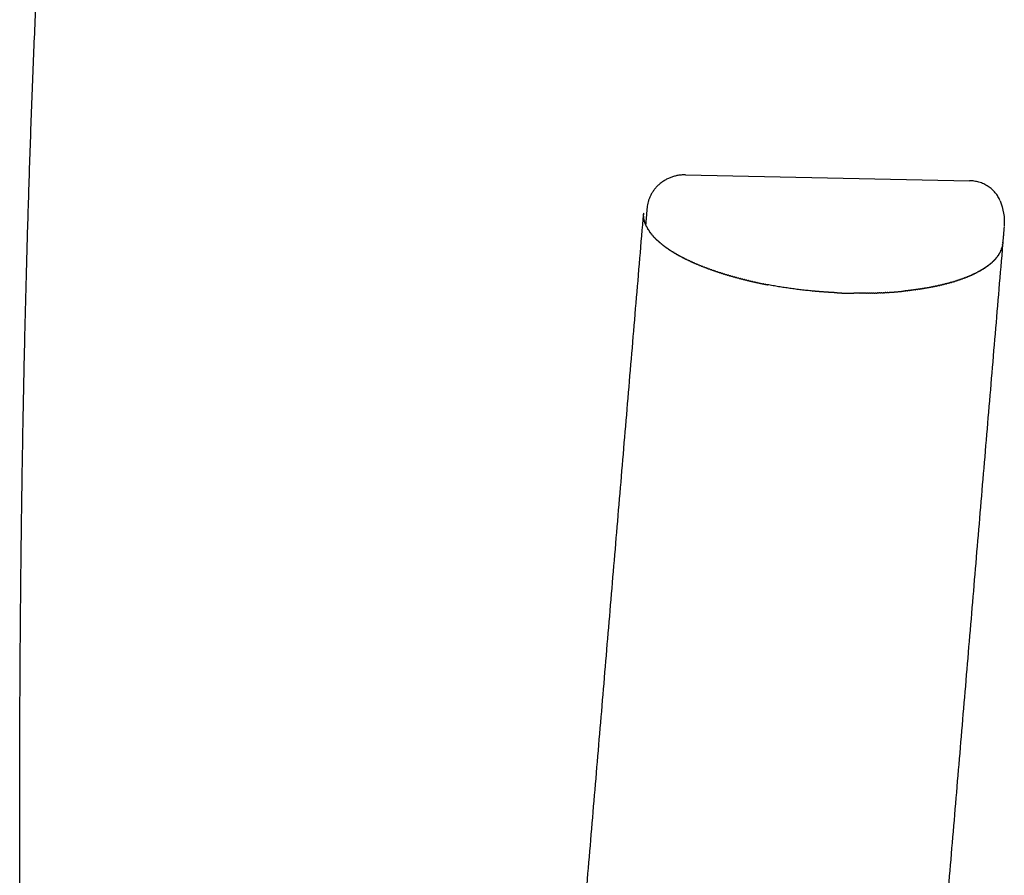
# Model space of a CAD drawing. Header units: millimetres. Extents: x 847 to 2889, y 2747 to 4819.
# Tile 21 of 26: x 910 to 964, y 4483 to 4530. Entities that reach past the tile are written whole.
import ezdxf

# ---------------------------------------------------------------- set-up
doc = ezdxf.new("R2010")
doc.units = ezdxf.units.MM
doc.header["$MEASUREMENT"] = 0
for name, color, linetype, true_color in [('2DVýkres', 7, 'Continuous', 0x000000), ('2DVýkres$viditelné$tečné', 7, 'Continuous', 0x000000), ('2DVýkres$viditelné$čáry', 7, 'Continuous', 0x000000)]:
    doc.layers.add(name, color=color, linetype=linetype, true_color=true_color)

msp = doc.modelspace()

# ---------------------------------------------------------------- linework, layer by layer
at = {"layer": '2DVýkres'}
msp.add_lwpolyline([(946.51, 4521.705), (962.284, 4521.379)], dxfattribs=at)
at = {"layer": '2DVýkres$viditelné$tečné'}
for points, weights in [([(946.51, 4521.705), (944.538, 4521.746), (944.381, 4519.881)], [1, 0.707106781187, 1]), ([(963.977, 4520.272), (963.534, 4521.353), (962.284, 4521.379)], [0.879438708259, 0.791983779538, 1])]:
    msp.add_rational_spline(points, weights, degree=2, dxfattribs=at)
msp.add_open_spline([(944.381, 4519.881), (944.341, 4519.415), (944.302, 4518.948)], degree=2, dxfattribs=at)
at = {"layer": '2DVýkres$viditelné$čáry'}
for points, weights, degree, knots in [([(909.99, 4427.722), (910.024, 4430.79), (910.021, 4433.808), (910.004, 4436.85), (909.975, 4441.838), (909.908, 4446.787), (909.788, 4456.007), (909.732, 4460.342), (909.685, 4464.609), (909.618, 4470.711), (909.566, 4477.102), (909.541, 4490.102), (909.578, 4497.227), (909.68, 4504.16), (909.905, 4519.459), (910.46, 4535.066), (911.553, 4550.247), (911.772, 4553.284), (912.014, 4556.32), (912.278, 4559.354), (912.688, 4564.056), (913.155, 4568.752), (913.68, 4573.441), (914.495, 4580.694), (915.476, 4588.103), (916.638, 4595.304), (917.178, 4598.656), (917.769, 4602.031), (918.413, 4605.364), (919.009, 4608.454), (919.665, 4611.576), (920.381, 4614.643), (921.03, 4617.42), (921.75, 4620.243), (922.542, 4622.992), (923.235, 4625.398), (924.02, 4627.87), (924.89, 4630.24)], [1, 1, 1, 1, 1, 1, 1, 1, 1, 1, 1, 1, 1, 1, 1, 1, 1, 0.99998104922, 0.99998104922, 1, 0.999948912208, 0.999948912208, 1, 1, 1, 1, 1, 1, 1, 1, 1, 1, 1, 1, 1, 1, 1, 1], 3, [0.446475, 0.446475, 0.446475, 0.446475, 9.687157, 9.687157, 9.687157, 24.940726, 24.940726, 38.459383, 38.459383, 38.459383, 57.993997, 57.993997, 80.774296, 80.774296, 80.774296, 130.787568, 130.787568, 130.787568, 139.924127, 139.924127, 139.924127, 154.08122, 154.08122, 154.08122, 178.038033, 178.038033, 178.038033, 189.136456, 189.136456, 189.136456, 199.441207, 199.441207, 199.441207, 208.799353, 208.799353, 208.799353, 217.032125, 217.032125, 217.032125, 217.032125]), ([(954.943, 4515.161), (955.291, 4515.145), (955.639, 4515.138), (955.749, 4515.135), (955.859, 4515.134)], [1, 0.99992043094, 1, 0.995387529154, 0.990920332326], 2, [0, 0, 0, 0.6962358, 0.6962358, 0.7209726, 0.7209726, 0.7209726])]:
    msp.add_rational_spline(points, weights, degree=degree, knots=knots, dxfattribs=at)
for points, degree in [([(963.977, 4520.272), (964.161, 4519.823), (964.246, 4519.337), (964.204, 4518.836)], 3), ([(937.484, 4440.098), (940.839, 4479.829), (944.194, 4519.559)], 2), ([(964.202, 4518.812), (964.163, 4518.357), (964.125, 4517.903)], 2), ([(964.121, 4517.851), (960.767, 4478.133), (957.413, 4438.415)], 2)]:
    msp.add_open_spline(points, degree=degree, dxfattribs=at)
for points, weights in [([(944.192, 4519.481), (944.192, 4519.534), (944.196, 4519.586)], [1, 0.999112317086, 1]), ([(944.201, 4519.638), (944.202, 4519.64), (944.202, 4519.643)], [0.982266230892, 0.982001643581, 0.981737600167]), ([(944.192, 4519.477), (944.192, 4519.479), (944.192, 4519.481)], [0.946548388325, 0.946382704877, 0.946217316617]), ([(944.192, 4519.442), (944.192, 4519.46), (944.192, 4519.477)], [0.995459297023, 0.997495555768, 0.999561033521]), ([(944.192, 4519.436), (944.192, 4519.439), (944.192, 4519.442)], [0.950230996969, 0.94996933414, 0.949708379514]), ([(944.194, 4519.402), (944.193, 4519.419), (944.192, 4519.436)], [0.990990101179, 0.992880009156, 0.994795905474]), ([(944.195, 4519.395), (944.194, 4519.399), (944.194, 4519.402)], [0.953985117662, 0.953638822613, 0.953293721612]), ([(944.197, 4519.363), (944.196, 4519.379), (944.195, 4519.395)], [0.986592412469, 0.988359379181, 0.99014981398]), ([(944.198, 4519.354), (944.198, 4519.358), (944.197, 4519.363)], [0.957810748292, 0.957392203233, 0.956975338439]), ([(944.201, 4519.323), (944.2, 4519.338), (944.198, 4519.354)], [0.982266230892, 0.983932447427, 0.985620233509]), ([(944.203, 4519.313), (944.202, 4519.318), (944.201, 4519.323)], [0.96170788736, 0.96123052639, 0.960755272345]), ([(944.207, 4519.282), (944.205, 4519.298), (944.203, 4519.313)], [0.978011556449, 0.979598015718, 0.981204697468]), ([(944.209, 4519.272), (944.208, 4519.277), (944.207, 4519.282)], [0.965676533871, 0.965154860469, 0.964635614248]), ([(944.214, 4519.242), (944.211, 4519.257), (944.209, 4519.272)], [0.973828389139, 0.975354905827, 0.976900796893]), ([(944.216, 4519.231), (944.215, 4519.236), (944.214, 4519.242)], [0.96971668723, 0.969166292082, 0.968618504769]), ([(944.222, 4519.201), (944.219, 4519.216), (944.216, 4519.231)], [0.969716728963, 0.971201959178, 0.972706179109]), ([(944.302, 4518.948), (944.251, 4519.071), (944.222, 4519.201)], [1, 0.996212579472, 1]), ([(944.318, 4518.91), (944.31, 4518.929), (944.302, 4518.948)], [0.942937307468, 0.944562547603, 0.946217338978]), ([(944.318, 4518.91), (944.323, 4518.899), (944.328, 4518.888)], [0.9956378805, 0.994399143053, 0.993171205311]), ([(944.347, 4518.848), (944.337, 4518.868), (944.328, 4518.888)], [0.937763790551, 0.939408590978, 0.941085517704]), ([(944.347, 4518.848), (944.362, 4518.817), (944.377, 4518.787)], [1, 0.999838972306, 1]), ([(944.38, 4518.782), (944.379, 4518.785), (944.377, 4518.787)], [0.932533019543, 0.932729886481, 0.932927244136]), ([(944.38, 4518.782), (944.39, 4518.765), (944.4, 4518.747)], [0.981737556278, 0.979860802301, 0.97801152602]), ([(944.404, 4518.74), (944.402, 4518.743), (944.4, 4518.747)], [0.929207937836, 0.929482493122, 0.929758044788]), ([(944.404, 4518.74), (944.413, 4518.723), (944.423, 4518.706)], [0.977271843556, 0.975537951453, 0.97382835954]), ([(944.429, 4518.697), (944.426, 4518.701), (944.423, 4518.706)], [0.925954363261, 0.926301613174, 0.926650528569]), ([(944.429, 4518.697), (944.438, 4518.681), (944.448, 4518.665)], [0.972889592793, 0.971292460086, 0.969716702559]), ([(944.455, 4518.653), (944.452, 4518.659), (944.448, 4518.665)], [0.922772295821, 0.923187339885, 0.923604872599]), ([(944.455, 4518.653), (944.465, 4518.638), (944.474, 4518.624)], [0.968590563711, 0.967124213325, 0.965676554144]), ([(944.483, 4518.61), (944.479, 4518.617), (944.474, 4518.624)], [0.919661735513, 0.920139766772, 0.920621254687]), ([(944.483, 4518.61), (944.493, 4518.596), (944.502, 4518.582)], [0.964374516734, 0.963033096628, 0.96170791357]), ([(944.513, 4518.567), (944.507, 4518.574), (944.502, 4518.582)], [0.91662268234, 0.917158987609, 0.917699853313]), ([(944.513, 4518.567), (944.522, 4518.554), (944.531, 4518.541)], [0.960241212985, 0.959018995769, 0.95781078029]), ([(944.544, 4518.523), (944.537, 4518.532), (944.531, 4518.541)], [0.9136551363, 0.91424509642, 0.914840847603]), ([(944.544, 4518.523), (944.553, 4518.511), (944.562, 4518.499)], [0.956190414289, 0.955081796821, 0.953985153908]), ([(944.576, 4518.479), (944.569, 4518.489), (944.562, 4518.499)], [0.910759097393, 0.911398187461, 0.912044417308]), ([(944.576, 4518.479), (944.585, 4518.468), (944.594, 4518.457)], [0.952221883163, 0.951221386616, 0.950231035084]), ([(944.61, 4518.436), (944.602, 4518.446), (944.594, 4518.457)], [0.90793456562, 0.908618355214, 0.909310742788]), ([(944.61, 4518.436), (944.619, 4518.425), (944.627, 4518.415)], [0.94833538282, 0.947437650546, 0.946548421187]), ([(944.646, 4518.392), (944.636, 4518.404), (944.627, 4518.415)], [0.90518154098, 0.905905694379, 0.906640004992]), ([(944.646, 4518.392), (944.654, 4518.383), (944.662, 4518.373)], [0.944530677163, 0.943730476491, 0.942937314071]), ([(944.683, 4518.348), (944.672, 4518.361), (944.662, 4518.373)], [0.902500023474, 0.903260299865, 0.904032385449]), ([(944.683, 4518.348), (944.69, 4518.339), (944.698, 4518.331)], [0.940807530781, 0.940099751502, 0.939397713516]), ([(944.722, 4518.304), (944.71, 4518.317), (944.698, 4518.331)], [0.899890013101, 0.900682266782, 0.901488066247]), ([(944.722, 4518.304), (944.728, 4518.296), (944.735, 4518.289)], [0.937165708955, 0.936545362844, 0.935929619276]), ([(944.762, 4518.26), (944.748, 4518.274), (944.735, 4518.289)], [0.897351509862, 0.898171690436, 0.89900723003]), ([(944.762, 4518.26), (944.768, 4518.253), (944.774, 4518.246)], [0.933604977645, 0.933067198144, 0.932533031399]), ([(944.804, 4518.216), (944.789, 4518.231), (944.774, 4518.246)], [0.894884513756, 0.895728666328, 0.896590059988]), ([(944.804, 4518.216), (944.809, 4518.21), (944.815, 4518.204)], [0.930125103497, 0.929665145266, 0.929207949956]), ([(944.847, 4518.172), (944.831, 4518.188), (944.815, 4518.204)], [0.892489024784, 0.893353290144, 0.894236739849]), ([(944.847, 4518.172), (944.852, 4518.167), (944.857, 4518.161)], [0.926725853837, 0.926339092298, 0.925954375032]), ([(944.892, 4518.127), (944.874, 4518.144), (944.857, 4518.161)], [0.890165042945, 0.891045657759, 0.891947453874]), ([(944.892, 4518.127), (944.896, 4518.123), (944.9, 4518.119)], [0.923406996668, 0.92308892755, 0.922772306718]), ([(944.938, 4518.083), (944.919, 4518.101), (944.9, 4518.119)], [0.88791256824, 0.888805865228, 0.889722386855]), ([(944.938, 4518.083), (944.942, 4518.08), (944.945, 4518.076)], [0.920168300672, 0.919914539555, 0.919661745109]), ([(944.986, 4518.039), (944.965, 4518.058), (944.945, 4518.076)], [0.885731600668, 0.886634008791, 0.887561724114]), ([(944.986, 4518.039), (944.989, 4518.036), (944.992, 4518.034)], [0.917009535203, 0.91681581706, 0.916622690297]), ([(945.035, 4517.995), (945.013, 4518.014), (944.992, 4518.034)], [0.88362214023, 0.884530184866, 0.885465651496]), ([(945.035, 4517.995), (945.037, 4517.993), (945.04, 4517.991)], [0.913930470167, 0.913792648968, 0.91365514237]), ([(945.086, 4517.951), (945.063, 4517.971), (945.04, 4517.991)], [0.881584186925, 0.882494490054, 0.883434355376]), ([(945.086, 4517.951), (945.088, 4517.949), (945.089, 4517.948)], [0.910930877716, 0.910844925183, 0.910759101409]), ([(945.139, 4517.907), (945.114, 4517.927), (945.089, 4517.948)], [0.879617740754, 0.880527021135, 0.881468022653]), ([(945.139, 4517.907), (945.152, 4517.895), (945.166, 4517.884)], [0.908010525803, 0.907268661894, 0.90653690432]), ([(945.219, 4517.841), (945.192, 4517.862), (945.166, 4517.884)], [0.876829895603, 0.877714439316, 0.878632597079]), ([(964.119, 4517.846), (964.119, 4517.849), (964.12, 4517.851)], [0.93253305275, 0.93272991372, 0.932927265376]), ([(964.124, 4517.888), (964.122, 4517.869), (964.12, 4517.851)], [0.986287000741, 0.984261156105, 0.982266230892]), ([(964.124, 4517.888), (964.124, 4517.895), (964.125, 4517.903)], [0.935929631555, 0.936568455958, 0.937212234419]), ([(964.127, 4517.93), (964.128, 4517.95), (964.129, 4517.97)], [0.939449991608, 0.941176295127, 0.942937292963]), ([(945.219, 4517.841), (945.288, 4517.787), (945.358, 4517.734)], [1, 0.999864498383, 1]), ([(945.364, 4517.73), (945.361, 4517.732), (945.358, 4517.734)], [0.872467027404, 0.872542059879, 0.872617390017]), ([(945.364, 4517.73), (945.39, 4517.711), (945.417, 4517.692)], [0.897116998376, 0.895986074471, 0.894884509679]), ([(945.424, 4517.687), (945.42, 4517.689), (945.417, 4517.692)], [0.8708581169, 0.870951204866, 0.871044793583]), ([(945.424, 4517.687), (945.45, 4517.668), (945.477, 4517.649)], [0.894589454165, 0.893525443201, 0.892489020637]), ([(945.486, 4517.643), (945.481, 4517.646), (945.477, 4517.649)], [0.86932071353, 0.869429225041, 0.869538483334]), ([(945.486, 4517.643), (945.512, 4517.625), (945.538, 4517.606)], [0.892139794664, 0.891139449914, 0.8901650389]), ([(945.549, 4517.599), (945.543, 4517.603), (945.538, 4517.606)], [0.867854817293, 0.867976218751, 0.868098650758]), ([(945.549, 4517.599), (945.575, 4517.581), (945.601, 4517.564)], [0.88976779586, 0.888827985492, 0.887912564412]), ([(945.614, 4517.555), (945.607, 4517.56), (945.601, 4517.564)], [0.86646042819, 0.866592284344, 0.866725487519]), ([(945.614, 4517.555), (945.639, 4517.538), (945.665, 4517.521)], [0.88747323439, 0.886590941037, 0.885731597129]), ([(945.68, 4517.512), (945.673, 4517.517), (945.665, 4517.521)], [0.86513754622, 0.865277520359, 0.86541918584]), ([(945.68, 4517.512), (945.705, 4517.496), (945.731, 4517.479)], [0.885255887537, 0.884428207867, 0.883622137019]), ([(945.747, 4517.469), (945.739, 4517.474), (945.731, 4517.479)], [0.863886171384, 0.864032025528, 0.864179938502]), ([(945.747, 4517.469), (945.773, 4517.453), (945.798, 4517.437)], [0.883115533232, 0.882339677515, 0.881584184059]), ([(945.817, 4517.426), (945.807, 4517.431), (945.798, 4517.437)], [0.862706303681, 0.862855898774, 0.863007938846]), ([(945.817, 4517.426), (945.842, 4517.41), (945.867, 4517.395)], [0.88105195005, 0.88032524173, 0.879617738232]), ([(945.887, 4517.383), (945.877, 4517.389), (945.867, 4517.395)], [0.861597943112, 0.861749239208, 0.861903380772]), ([(945.887, 4517.383), (945.912, 4517.368), (945.937, 4517.353)], [0.879064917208, 0.878384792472, 0.877722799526]), ([(945.959, 4517.34), (945.948, 4517.346), (945.937, 4517.353)], [0.860561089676, 0.860712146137, 0.860866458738]), ([(945.959, 4517.34), (945.984, 4517.325), (946.009, 4517.311)], [0.877154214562, 0.876518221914, 0.875899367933]), ([(946.033, 4517.297), (946.021, 4517.304), (946.009, 4517.311)], [0.859595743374, 0.859744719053, 0.859897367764]), ([(963.924, 4517.309), (963.921, 4517.303), (963.917, 4517.298)], [0.930125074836, 0.929665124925, 0.929207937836]), ([(963.924, 4517.309), (963.933, 4517.323), (963.941, 4517.337)], [0.894884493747, 0.895728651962, 0.896590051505]), ([(963.948, 4517.35), (963.945, 4517.344), (963.941, 4517.337)], [0.93360495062, 0.933067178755, 0.932533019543]), ([(963.948, 4517.35), (963.956, 4517.363), (963.963, 4517.377)], [0.897351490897, 0.898171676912, 0.899007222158]), ([(963.971, 4517.391), (963.967, 4517.384), (963.963, 4517.377)], [0.93716568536, 0.936545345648, 0.935929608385]), ([(963.971, 4517.391), (963.977, 4517.404), (963.984, 4517.416)], [0.899889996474, 0.900682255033, 0.901488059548]), ([(963.992, 4517.432), (963.988, 4517.424), (963.984, 4517.416)], [0.940807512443, 0.940099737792, 0.939397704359]), ([(963.992, 4517.432), (963.997, 4517.444), (964.003, 4517.456)], [0.902500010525, 0.903260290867, 0.904032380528]), ([(964.011, 4517.473), (964.007, 4517.465), (964.003, 4517.456)], [0.944530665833, 0.943730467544, 0.942937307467]), ([(964.011, 4517.473), (964.016, 4517.484), (964.021, 4517.495)], [0.905181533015, 0.905905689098, 0.906640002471]), ([(964.029, 4517.515), (964.025, 4517.505), (964.021, 4517.495)], [0.948335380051, 0.947437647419, 0.946548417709]), ([(964.029, 4517.515), (964.033, 4517.525), (964.037, 4517.535)], [0.90793456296, 0.908618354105, 0.909310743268]), ([(964.045, 4517.556), (964.041, 4517.545), (964.037, 4517.535)], [0.952221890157, 0.951221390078, 0.950231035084]), ([(964.045, 4517.556), (964.049, 4517.565), (964.052, 4517.575)], [0.910759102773, 0.911398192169, 0.912044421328]), ([(964.06, 4517.597), (964.056, 4517.586), (964.052, 4517.575)], [0.956190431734, 0.955081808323, 0.953985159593]), ([(964.06, 4517.597), (964.063, 4517.606), (964.066, 4517.614)], [0.913655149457, 0.914245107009, 0.914840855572]), ([(964.074, 4517.639), (964.07, 4517.626), (964.066, 4517.614)], [0.96024124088, 0.959019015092, 0.957810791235]), ([(964.074, 4517.639), (964.076, 4517.646), (964.078, 4517.654)], [0.916622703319, 0.917159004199, 0.917699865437]), ([(964.086, 4517.68), (964.082, 4517.667), (964.078, 4517.654)], [0.964374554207, 0.963033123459, 0.961707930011]), ([(964.086, 4517.68), (964.087, 4517.687), (964.089, 4517.693)], [0.919661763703, 0.920139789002, 0.92062127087]), ([(964.096, 4517.722), (964.093, 4517.707), (964.089, 4517.693)], [0.968590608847, 0.967124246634, 0.96567657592]), ([(964.096, 4517.722), (964.098, 4517.727), (964.099, 4517.733)], [0.922772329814, 0.92318736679, 0.923604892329]), ([(964.105, 4517.763), (964.102, 4517.748), (964.099, 4517.733)], [0.972889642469, 0.971292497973, 0.969716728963]), ([(964.105, 4517.763), (964.106, 4517.768), (964.107, 4517.772)], [0.92595440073, 0.926301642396, 0.926650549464]), ([(964.113, 4517.805), (964.11, 4517.788), (964.107, 4517.772)], [0.977271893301, 0.975537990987, 0.973828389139]), ([(964.113, 4517.805), (964.113, 4517.808), (964.114, 4517.812)], [0.929207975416, 0.929482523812, 0.929758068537]), ([(964.119, 4517.846), (964.117, 4517.829), (964.114, 4517.812)], [0.981737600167, 0.979860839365, 0.978011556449]), ([(946.033, 4517.297), (946.057, 4517.283), (946.082, 4517.269)], [0.875319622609, 0.874725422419, 0.874147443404]), ([(946.108, 4517.255), (946.095, 4517.262), (946.082, 4517.269)], [0.858701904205, 0.858847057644, 0.858996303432]), ([(946.108, 4517.255), (946.132, 4517.241), (946.157, 4517.227)], [0.873560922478, 0.873006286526, 0.872467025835]), ([(946.184, 4517.212), (946.17, 4517.22), (946.157, 4517.227)], [0.85787957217, 0.858019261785, 0.858163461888]), ([(946.184, 4517.212), (946.208, 4517.199), (946.233, 4517.186)], [0.871877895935, 0.871360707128, 0.8708581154]), ([(946.262, 4517.17), (946.247, 4517.178), (946.233, 4517.186)], [0.857128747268, 0.857261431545, 0.857399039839]), ([(946.262, 4517.17), (946.286, 4517.158), (946.31, 4517.145)], [0.870270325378, 0.869788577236, 0.869320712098]), ([(946.341, 4517.129), (946.325, 4517.137), (946.31, 4517.145)], [0.8564494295, 0.856573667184, 0.856703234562]), ([(946.341, 4517.129), (946.365, 4517.116), (946.389, 4517.104)], [0.868737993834, 0.868289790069, 0.867854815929]), ([(946.421, 4517.087), (946.405, 4517.095), (946.389, 4517.104)], [0.855841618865, 0.855956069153, 0.856076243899]), ([(946.421, 4517.087), (946.445, 4517.075), (946.469, 4517.063)], [0.867280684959, 0.86686423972, 0.86646042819]), ([(946.503, 4517.046), (946.486, 4517.054), (946.469, 4517.063)], [0.855305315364, 0.855408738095, 0.855518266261]), ([(946.503, 4517.046), (946.527, 4517.034), (946.55, 4517.022)], [0.865898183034, 0.865511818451, 0.86513754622]), ([(946.586, 4517.005), (946.568, 4517.013), (946.55, 4517.022)], [0.854840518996, 0.854931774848, 0.855029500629]), ([(946.586, 4517.005), (946.61, 4516.993), (946.633, 4516.982)], [0.864590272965, 0.8642324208, 0.863886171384]), ([(946.67, 4516.964), (946.652, 4516.973), (946.633, 4516.982)], [0.854447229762, 0.85452528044, 0.85461014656]), ([(946.67, 4516.964), (946.694, 4516.953), (946.718, 4516.941)], [0.86335674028, 0.863025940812, 0.862706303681]), ([(946.756, 4516.923), (946.737, 4516.932), (946.718, 4516.941)], [0.854125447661, 0.854189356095, 0.85426040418]), ([(946.756, 4516.923), (946.78, 4516.912), (946.803, 4516.902)], [0.862197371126, 0.861892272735, 0.861597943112]), ([(946.843, 4516.883), (946.823, 4516.892), (946.803, 4516.902)], [0.853875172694, 0.853924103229, 0.853980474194]), ([(946.843, 4516.883), (946.867, 4516.872), (946.89, 4516.862)], [0.86111195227, 0.860831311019, 0.860561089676]), ([(946.931, 4516.843), (946.911, 4516.853), (946.89, 4516.862)], [0.85369640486, 0.853729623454, 0.853770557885]), ([(946.931, 4516.843), (946.955, 4516.833), (946.978, 4516.822)], [0.860100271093, 0.859842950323, 0.859595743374]), ([(947.021, 4516.804), (947, 4516.813), (946.978, 4516.822)], [0.85358914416, 0.853606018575, 0.853630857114]), ([(947.021, 4516.804), (947.044, 4516.793), (947.068, 4516.783)], [0.859162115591, 0.858927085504, 0.858701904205]), ([(947.111, 4516.764), (947.09, 4516.774), (947.068, 4516.783)], [0.853553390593, 0.853553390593, 0.853561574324]), ([(947.111, 4516.764), (947.135, 4516.754), (947.159, 4516.744)], [0.858297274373, 0.858083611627, 0.85787957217]), ([(963.422, 4516.751), (963.426, 4516.755), (963.43, 4516.758)], [0.867854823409, 0.867976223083, 0.868098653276]), ([(963.468, 4516.79), (963.449, 4516.774), (963.43, 4516.758)], [0.892139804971, 0.89113945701, 0.890165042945]), ([(963.468, 4516.79), (963.471, 4516.793), (963.474, 4516.795)], [0.86932071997, 0.869429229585, 0.869538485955]), ([(963.512, 4516.829), (963.494, 4516.812), (963.474, 4516.795)], [0.894589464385, 0.893525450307, 0.892489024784]), ([(963.512, 4516.829), (963.515, 4516.831), (963.518, 4516.833)], [0.870858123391, 0.870951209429, 0.871044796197]), ([(963.555, 4516.868), (963.537, 4516.85), (963.518, 4516.833)], [0.897117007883, 0.895986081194, 0.894884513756]), ([(963.555, 4516.868), (963.557, 4516.869), (963.559, 4516.871)], [0.872467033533, 0.872542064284, 0.872617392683]), ([(963.637, 4516.946), (963.599, 4516.908), (963.559, 4516.871)], [1, 0.99977353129, 1]), ([(963.637, 4516.946), (963.637, 4516.947), (963.638, 4516.948)], [0.875899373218, 0.875930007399, 0.875960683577]), ([(963.675, 4516.986), (963.657, 4516.967), (963.638, 4516.948)], [0.90518154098, 0.903822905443, 0.902500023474]), ([(963.675, 4516.986), (963.711, 4517.024), (963.745, 4517.063)], [1, 0.999724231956, 1]), ([(963.747, 4517.066), (963.746, 4517.064), (963.745, 4517.063)], [0.910930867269, 0.910844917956, 0.910759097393]), ([(963.747, 4517.066), (963.762, 4517.084), (963.777, 4517.102)], [0.881584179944, 0.88249448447, 0.883434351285]), ([(963.78, 4517.106), (963.779, 4517.104), (963.777, 4517.102)], [0.913930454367, 0.913792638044, 0.9136551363]), ([(963.78, 4517.106), (963.794, 4517.123), (963.808, 4517.141)], [0.883622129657, 0.884530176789, 0.885465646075]), ([(963.812, 4517.146), (963.81, 4517.144), (963.808, 4517.141)], [0.917009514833, 0.916815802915, 0.91662268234]), ([(963.812, 4517.146), (963.825, 4517.163), (963.838, 4517.18)], [0.885731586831, 0.886633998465, 0.887561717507]), ([(963.842, 4517.187), (963.84, 4517.183), (963.838, 4517.18)], [0.920168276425, 0.919914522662, 0.919661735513]), ([(963.842, 4517.187), (963.854, 4517.203), (963.866, 4517.219)], [0.887912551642, 0.88880585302, 0.889722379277]), ([(963.871, 4517.227), (963.868, 4517.223), (963.866, 4517.219)], [0.923406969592, 0.923088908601, 0.922772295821]), ([(963.871, 4517.227), (963.882, 4517.243), (963.892, 4517.259)], [0.890165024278, 0.891045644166, 0.89194744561]), ([(963.898, 4517.268), (963.895, 4517.263), (963.892, 4517.259)], [0.926725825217, 0.926339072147, 0.925954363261]), ([(963.898, 4517.268), (963.908, 4517.283), (963.917, 4517.298)], [0.892489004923, 0.893353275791, 0.894236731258]), ([(947.203, 4516.725), (947.181, 4516.735), (947.159, 4516.744)], [0.85358914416, 0.853571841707, 0.853562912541]), ([(947.203, 4516.725), (947.227, 4516.716), (947.251, 4516.706)], [0.857505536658, 0.857312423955, 0.857128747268]), ([(947.296, 4516.687), (947.273, 4516.696), (947.251, 4516.706)], [0.85369640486, 0.853661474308, 0.853635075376]), ([(947.296, 4516.687), (947.32, 4516.677), (947.344, 4516.667)], [0.85678669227, 0.856613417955, 0.8564494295]), ([(947.39, 4516.649), (947.367, 4516.658), (947.344, 4516.667)], [0.853875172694, 0.853822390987, 0.853778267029]), ([(947.39, 4516.649), (947.414, 4516.639), (947.438, 4516.629)], [0.856140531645, 0.855986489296, 0.855841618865]), ([(947.486, 4516.611), (947.462, 4516.62), (947.438, 4516.629)], [0.854125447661, 0.854054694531, 0.853992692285]), ([(947.486, 4516.611), (947.51, 4516.601), (947.534, 4516.592)], [0.855566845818, 0.855431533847, 0.855305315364]), ([(947.582, 4516.573), (947.558, 4516.582), (947.534, 4516.592)], [0.854447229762, 0.854358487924, 0.854278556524]), ([(947.582, 4516.573), (947.606, 4516.564), (947.631, 4516.554)], [0.855065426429, 0.854948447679, 0.854840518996]), ([(947.679, 4516.536), (947.655, 4516.545), (947.631, 4516.554)], [0.854840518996, 0.85473387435, 0.854636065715]), ([(947.679, 4516.536), (947.704, 4516.527), (947.729, 4516.518)], [0.85463606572, 0.854537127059, 0.854447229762]), ([(947.778, 4516.499), (947.753, 4516.508), (947.729, 4516.518)], [0.855305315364, 0.85518095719, 0.855065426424]), ([(947.778, 4516.499), (947.803, 4516.49), (947.828, 4516.481)], [0.854278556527, 0.854197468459, 0.854125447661]), ([(947.877, 4516.463), (947.852, 4516.472), (947.828, 4516.481)], [0.855841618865, 0.855699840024, 0.855566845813]), ([(947.877, 4516.463), (947.902, 4516.454), (947.928, 4516.445)], [0.853992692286, 0.853929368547, 0.853875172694]), ([(947.978, 4516.427), (947.953, 4516.436), (947.928, 4516.445)], [0.8564494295, 0.856290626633, 0.856140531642]), ([(947.978, 4516.427), (948.003, 4516.418), (948.029, 4516.409)], [0.853778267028, 0.853732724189, 0.85369640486]), ([(948.079, 4516.391), (948.054, 4516.4), (948.029, 4516.409)], [0.857128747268, 0.856953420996, 0.856786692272]), ([(948.079, 4516.391), (948.105, 4516.382), (948.131, 4516.373)], [0.853635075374, 0.85360743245, 0.85358914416]), ([(948.181, 4516.356), (948.156, 4516.365), (948.131, 4516.373)], [0.85787957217, 0.857688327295, 0.857505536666]), ([(948.181, 4516.356), (948.208, 4516.347), (948.235, 4516.338)], [0.853562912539, 0.853553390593, 0.853553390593]), ([(948.284, 4516.322), (948.259, 4516.33), (948.235, 4516.338)], [0.858701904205, 0.858495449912, 0.858297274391]), ([(948.284, 4516.322), (948.312, 4516.313), (948.339, 4516.304)], [0.853561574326, 0.853570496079, 0.85358914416]), ([(948.388, 4516.287), (948.364, 4516.295), (948.339, 4516.304)], [0.859595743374, 0.859374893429, 0.859162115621]), ([(948.388, 4516.287), (948.416, 4516.278), (948.444, 4516.269)], [0.853630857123, 0.853658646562, 0.85369640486]), ([(948.493, 4516.254), (948.469, 4516.261), (948.444, 4516.269)], [0.860561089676, 0.860326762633, 0.860100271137]), ([(948.493, 4516.254), (948.522, 4516.244), (948.55, 4516.235)], [0.853770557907, 0.853817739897, 0.853875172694]), ([(948.599, 4516.22), (948.575, 4516.228), (948.55, 4516.235)], [0.861597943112, 0.86135116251, 0.861111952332]), ([(948.599, 4516.22), (948.628, 4516.211), (948.657, 4516.202)], [0.853980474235, 0.854047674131, 0.854125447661]), ([(962.543, 4516.211), (962.524, 4516.202), (962.505, 4516.193)], [0.863356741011, 0.863025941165, 0.862706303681]), ([(962.543, 4516.211), (962.559, 4516.218), (962.574, 4516.226)], [0.854447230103, 0.854525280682, 0.854610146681]), ([(962.612, 4516.245), (962.593, 4516.235), (962.574, 4516.226)], [0.864590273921, 0.864232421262, 0.863886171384]), ([(962.612, 4516.245), (962.627, 4516.252), (962.641, 4516.259)], [0.854840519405, 0.854931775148, 0.855029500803]), ([(962.68, 4516.278), (962.661, 4516.269), (962.641, 4516.259)], [0.865898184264, 0.865511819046, 0.86513754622]), ([(962.68, 4516.278), (962.694, 4516.286), (962.707, 4516.293)], [0.855305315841, 0.85540873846, 0.855518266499]), ([(962.746, 4516.313), (962.727, 4516.303), (962.707, 4516.293)], [0.86728068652, 0.866864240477, 0.86646042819]), ([(962.746, 4516.313), (962.759, 4516.32), (962.772, 4516.327)], [0.855841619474, 0.855956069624, 0.856076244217]), ([(962.811, 4516.347), (962.792, 4516.337), (962.772, 4516.327)], [0.86873799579, 0.868289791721, 0.867854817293]), ([(962.811, 4516.347), (962.823, 4516.354), (962.835, 4516.361)], [0.85644943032, 0.856573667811, 0.856703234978]), ([(962.874, 4516.382), (962.855, 4516.372), (962.835, 4516.361)], [0.870270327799, 0.869788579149, 0.86932071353]), ([(962.874, 4516.382), (962.886, 4516.389), (962.897, 4516.396)], [0.857128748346, 0.85726143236, 0.857399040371]), ([(962.936, 4516.418), (962.916, 4516.407), (962.897, 4516.396)], [0.871877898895, 0.871360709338, 0.8708581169]), ([(962.936, 4516.418), (962.946, 4516.424), (962.957, 4516.431)], [0.857879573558, 0.858019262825, 0.858163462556]), ([(962.996, 4516.454), (962.977, 4516.442), (962.957, 4516.431)], [0.873560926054, 0.873006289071, 0.872467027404]), ([(962.996, 4516.454), (963.006, 4516.46), (963.016, 4516.466)], [0.858701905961, 0.858847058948, 0.858996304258]), ([(963.054, 4516.49), (963.035, 4516.478), (963.016, 4516.466)], [0.875319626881, 0.874725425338, 0.874147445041]), ([(963.054, 4516.49), (963.064, 4516.496), (963.073, 4516.501)], [0.859595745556, 0.859744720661, 0.859897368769]), ([(963.112, 4516.526), (963.092, 4516.514), (963.073, 4516.501)], [0.877154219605, 0.876518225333, 0.875899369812]), ([(963.112, 4516.526), (963.12, 4516.532), (963.128, 4516.537)], [0.860561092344, 0.860712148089, 0.860866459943]), ([(963.167, 4516.563), (963.148, 4516.55), (963.128, 4516.537)], [0.879064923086, 0.878384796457, 0.877722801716]), ([(963.167, 4516.563), (963.175, 4516.568), (963.183, 4516.573)], [0.861597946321, 0.861749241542, 0.861903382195]), ([(963.221, 4516.6), (963.202, 4516.587), (963.183, 4516.573)], [0.881051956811, 0.880325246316, 0.879617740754]), ([(963.221, 4516.6), (963.228, 4516.605), (963.235, 4516.61)], [0.862706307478, 0.862855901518, 0.863007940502]), ([(963.274, 4516.637), (963.255, 4516.624), (963.235, 4516.61)], [0.883115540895, 0.882339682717, 0.881584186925]), ([(963.274, 4516.637), (963.28, 4516.642), (963.286, 4516.646)], [0.863886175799, 0.864032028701, 0.864179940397]), ([(963.325, 4516.675), (963.305, 4516.661), (963.286, 4516.646)], [0.885255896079, 0.884428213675, 0.88362214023]), ([(963.325, 4516.675), (963.33, 4516.679), (963.335, 4516.683)], [0.865137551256, 0.86527752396, 0.865419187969]), ([(963.374, 4516.713), (963.355, 4516.698), (963.335, 4516.683)], [0.887473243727, 0.886590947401, 0.885731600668]), ([(963.374, 4516.713), (963.379, 4516.717), (963.383, 4516.721)], [0.866460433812, 0.866592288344, 0.866725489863]), ([(963.422, 4516.751), (963.403, 4516.736), (963.383, 4516.721)], [0.889767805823, 0.88882799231, 0.88791256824]), ([(948.705, 4516.187), (948.681, 4516.195), (948.657, 4516.202)], [0.862706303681, 0.862448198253, 0.862197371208]), ([(948.705, 4516.187), (948.735, 4516.178), (948.765, 4516.169)], [0.854260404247, 0.854348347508, 0.854447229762]), ([(948.813, 4516.155), (948.789, 4516.162), (948.765, 4516.169)], [0.863886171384, 0.863617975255, 0.863356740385]), ([(948.813, 4516.155), (948.843, 4516.146), (948.874, 4516.137)], [0.854610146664, 0.854719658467, 0.854840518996]), ([(948.921, 4516.123), (948.897, 4516.13), (948.874, 4516.137)], [0.86513754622, 0.864860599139, 0.864590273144]), ([(948.921, 4516.123), (948.952, 4516.114), (948.984, 4516.104)], [0.855029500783, 0.85516150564, 0.855305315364]), ([(949.029, 4516.091), (949.006, 4516.098), (948.984, 4516.104)], [0.86646042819, 0.866176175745, 0.865898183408]), ([(949.029, 4516.091), (949.062, 4516.082), (949.094, 4516.073)], [0.855518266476, 0.855673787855, 0.855841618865]), ([(949.139, 4516.06), (949.116, 4516.067), (949.094, 4516.073)], [0.867854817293, 0.86756481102, 0.867280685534]), ([(949.139, 4516.06), (949.172, 4516.051), (949.205, 4516.042)], [0.856076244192, 0.85625640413, 0.8564494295]), ([(949.249, 4516.03), (949.227, 4516.036), (949.205, 4516.042)], [0.86932071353, 0.869026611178, 0.868737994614]), ([(949.249, 4516.03), (949.283, 4516.02), (949.317, 4516.011)], [0.856703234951, 0.856909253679, 0.857128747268]), ([(949.359, 4516), (949.338, 4516.005), (949.317, 4516.011)], [0.8708581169, 0.870561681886, 0.87027032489]), ([(949.359, 4516), (949.394, 4515.99), (949.43, 4515.981)], [0.857399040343, 0.857632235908, 0.85787957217]), ([(949.47, 4515.97), (949.45, 4515.975), (949.43, 4515.981)], [0.872467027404, 0.872170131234, 0.871877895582]), ([(949.47, 4515.97), (949.507, 4515.961), (949.543, 4515.951)], [0.858163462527, 0.858425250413, 0.858701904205]), ([(949.582, 4515.941), (949.563, 4515.946), (949.543, 4515.951)], [0.874147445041, 0.873852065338, 0.873560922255]), ([(949.582, 4515.941), (949.62, 4515.931), (949.657, 4515.922)], [0.85899630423, 0.859288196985, 0.859595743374]), ([(949.694, 4515.913), (949.676, 4515.917), (949.657, 4515.922)], [0.875899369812, 0.875607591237, 0.875319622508]), ([(949.694, 4515.913), (949.733, 4515.903), (949.772, 4515.893)], [0.859897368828, 0.860220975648, 0.860561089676]), ([(949.807, 4515.885), (949.789, 4515.889), (949.772, 4515.893)], [0.877722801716, 0.877436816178, 0.877154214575]), ([(949.807, 4515.885), (949.847, 4515.875), (949.887, 4515.865)], [0.86086646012, 0.861223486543, 0.861597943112]), ([(949.92, 4515.857), (949.903, 4515.861), (949.887, 4515.865)], [0.879617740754, 0.879339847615, 0.87906491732]), ([(949.92, 4515.857), (949.961, 4515.847), (950.003, 4515.837)], [0.861903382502, 0.862295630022, 0.862706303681]), ([(950.033, 4515.83), (950.018, 4515.834), (950.003, 4515.837)], [0.881584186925, 0.881316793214, 0.881051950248]), ([(950.033, 4515.83), (950.076, 4515.82), (950.119, 4515.81)], [0.863007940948, 0.863437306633, 0.863886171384]), ([(950.147, 4515.803), (950.133, 4515.807), (950.119, 4515.81)], [0.88362214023, 0.883367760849, 0.883115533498]), ([(950.147, 4515.803), (950.192, 4515.793), (950.236, 4515.783)], [0.864179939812, 0.864648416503, 0.86513754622]), ([(950.262, 4515.778), (950.249, 4515.78), (950.236, 4515.783)], [0.885731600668, 0.885492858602, 0.885255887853]), ([(950.262, 4515.778), (950.307, 4515.767), (950.353, 4515.757)], [0.865419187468, 0.865928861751, 0.86646042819]), ([(950.376, 4515.752), (950.365, 4515.755), (950.353, 4515.757)], [0.88791256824, 0.88769219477, 0.887473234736]), ([(950.376, 4515.752), (950.423, 4515.742), (950.471, 4515.731)], [0.866725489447, 0.867278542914, 0.867854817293]), ([(950.491, 4515.727), (950.481, 4515.729), (950.471, 4515.731)], [0.890165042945, 0.889965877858, 0.889767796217]), ([(950.491, 4515.727), (950.54, 4515.717), (950.589, 4515.706)], [0.868098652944, 0.868697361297, 0.86932071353]), ([(950.606, 4515.703), (950.598, 4515.705), (950.589, 4515.706)], [0.892489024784, 0.892314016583, 0.892139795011]), ([(950.606, 4515.703), (950.657, 4515.692), (950.708, 4515.682)], [0.869538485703, 0.87018521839, 0.8708581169]), ([(950.722, 4515.679), (950.715, 4515.68), (950.708, 4515.682)], [0.894884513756, 0.894736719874, 0.894589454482]), ([(950.722, 4515.679), (950.774, 4515.668), (950.826, 4515.658)], [0.871044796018, 0.871742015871, 0.872467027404]), ([(960.981, 4515.661), (961.003, 4515.667), (961.025, 4515.673)], [0.860561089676, 0.860326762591, 0.860100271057]), ([(961.074, 4515.686), (961.05, 4515.679), (961.025, 4515.673)], [0.853630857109, 0.853658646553, 0.85369640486]), ([(961.074, 4515.686), (961.096, 4515.692), (961.118, 4515.697)], [0.859595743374, 0.859374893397, 0.859162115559]), ([(961.166, 4515.711), (961.142, 4515.704), (961.118, 4515.697)], [0.853561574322, 0.853570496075, 0.85358914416]), ([(961.166, 4515.711), (961.188, 4515.717), (961.21, 4515.723)], [0.858701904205, 0.858495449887, 0.858297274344]), ([(961.257, 4515.736), (961.233, 4515.729), (961.21, 4515.723)], [0.853562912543, 0.853553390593, 0.853553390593]), ([(961.257, 4515.736), (961.279, 4515.742), (961.3, 4515.749)], [0.85787957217, 0.857688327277, 0.857505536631]), ([(961.346, 4515.762), (961.323, 4515.755), (961.3, 4515.749)], [0.853635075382, 0.853607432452, 0.85358914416]), ([(961.346, 4515.762), (961.368, 4515.769), (961.39, 4515.775)], [0.857128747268, 0.856953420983, 0.856786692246]), ([(961.435, 4515.789), (961.412, 4515.782), (961.39, 4515.775)], [0.853778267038, 0.853732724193, 0.85369640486]), ([(961.435, 4515.789), (961.456, 4515.795), (961.478, 4515.802)], [0.8564494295, 0.856290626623, 0.856140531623]), ([(961.522, 4515.816), (961.5, 4515.809), (961.478, 4515.802)], [0.853992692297, 0.853929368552, 0.853875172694]), ([(961.522, 4515.816), (961.544, 4515.823), (961.565, 4515.829)], [0.855841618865, 0.855699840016, 0.855566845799]), ([(961.608, 4515.843), (961.587, 4515.836), (961.565, 4515.829)], [0.854278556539, 0.854197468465, 0.854125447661]), ([(961.608, 4515.843), (961.63, 4515.85), (961.651, 4515.857)], [0.855305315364, 0.855180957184, 0.855065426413]), ([(961.693, 4515.871), (961.672, 4515.864), (961.651, 4515.857)], [0.854636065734, 0.854537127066, 0.854447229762]), ([(961.693, 4515.871), (961.714, 4515.878), (961.735, 4515.885)], [0.854840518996, 0.854733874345, 0.854636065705]), ([(961.777, 4515.9), (961.756, 4515.893), (961.735, 4515.885)], [0.855065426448, 0.854948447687, 0.854840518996]), ([(961.777, 4515.9), (961.798, 4515.907), (961.818, 4515.914)], [0.854447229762, 0.854358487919, 0.854278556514]), ([(961.86, 4515.929), (961.839, 4515.922), (961.818, 4515.914)], [0.855566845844, 0.85543153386, 0.855305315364]), ([(961.86, 4515.929), (961.88, 4515.936), (961.9, 4515.943)], [0.854125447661, 0.854054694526, 0.853992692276]), ([(961.941, 4515.958), (961.921, 4515.951), (961.9, 4515.943)], [0.856140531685, 0.855986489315, 0.855841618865]), ([(961.941, 4515.958), (961.961, 4515.966), (961.98, 4515.973)], [0.853875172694, 0.853822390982, 0.85377826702]), ([(962.021, 4515.988), (962.001, 4515.981), (961.98, 4515.973)], [0.856786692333, 0.856613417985, 0.8564494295]), ([(962.021, 4515.988), (962.04, 4515.996), (962.059, 4516.003)], [0.85369640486, 0.853661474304, 0.85363507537]), ([(962.1, 4516.019), (962.08, 4516.011), (962.059, 4516.003)], [0.857505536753, 0.857312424, 0.857128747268]), ([(962.1, 4516.019), (962.118, 4516.026), (962.137, 4516.034)], [0.85358914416, 0.853571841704, 0.853562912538]), ([(962.177, 4516.05), (962.157, 4516.042), (962.137, 4516.034)], [0.858297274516, 0.858083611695, 0.85787957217]), ([(962.177, 4516.05), (962.195, 4516.057), (962.213, 4516.065)], [0.853553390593, 0.853553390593, 0.853561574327]), ([(962.253, 4516.081), (962.233, 4516.073), (962.213, 4516.065)], [0.859162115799, 0.858927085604, 0.858701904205]), ([(962.253, 4516.081), (962.271, 4516.089), (962.288, 4516.096)], [0.85358914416, 0.853606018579, 0.853630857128]), ([(962.328, 4516.113), (962.308, 4516.105), (962.288, 4516.096)], [0.860100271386, 0.859842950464, 0.859595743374]), ([(962.328, 4516.113), (962.345, 4516.12), (962.362, 4516.128)], [0.85369640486, 0.853729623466, 0.853770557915]), ([(962.401, 4516.145), (962.382, 4516.137), (962.362, 4516.128)], [0.861111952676, 0.860831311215, 0.860561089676]), ([(962.401, 4516.145), (962.418, 4516.153), (962.434, 4516.16)], [0.853875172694, 0.853924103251, 0.853980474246]), ([(962.473, 4516.178), (962.453, 4516.169), (962.434, 4516.16)], [0.862197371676, 0.861892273, 0.861597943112]), ([(962.473, 4516.178), (962.489, 4516.185), (962.505, 4516.193)], [0.854125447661, 0.854189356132, 0.854260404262]), ([(950.837, 4515.656), (950.832, 4515.657), (950.826, 4515.658)], [0.897351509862, 0.897234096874, 0.897116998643]), ([(950.837, 4515.656), (950.891, 4515.645), (950.945, 4515.634)], [0.872617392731, 0.873367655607, 0.874147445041]), ([(950.953, 4515.633), (950.949, 4515.633), (950.945, 4515.634)], [0.899890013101, 0.899806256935, 0.899722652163]), ([(950.953, 4515.633), (951.009, 4515.622), (951.065, 4515.611)], [0.874256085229, 0.875062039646, 0.875899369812]), ([(953.567, 4515.258), (952.308, 4515.377), (951.065, 4515.611)], [1, 0.998932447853, 1]), ([(953.567, 4515.258), (953.576, 4515.257), (953.584, 4515.256)], [0.928744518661, 0.928975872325, 0.929207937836]), ([(954.161, 4515.208), (953.872, 4515.229), (953.584, 4515.256)], [1, 0.999947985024, 1]), ([(954.943, 4515.161), (954.551, 4515.179), (954.161, 4515.208)], [1, 0.999903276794, 1]), ([(955.967, 4515.133), (955.913, 4515.133), (955.859, 4515.134)], [0.936157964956, 0.937762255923, 0.939397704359]), ([(955.967, 4515.133), (955.971, 4515.133), (955.975, 4515.133)], [0.986592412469, 0.986439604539, 0.986286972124]), ([(956.077, 4515.132), (956.026, 4515.132), (955.975, 4515.133)], [0.932927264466, 0.934414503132, 0.935929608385]), ([(956.077, 4515.132), (956.084, 4515.132), (956.09, 4515.132)], [0.982266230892, 0.98200162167, 0.981737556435]), ([(956.187, 4515.132), (956.139, 4515.132), (956.09, 4515.132)], [0.929758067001, 0.931133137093, 0.932533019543]), ([(956.187, 4515.132), (956.197, 4515.132), (956.206, 4515.132)], [0.978011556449, 0.97764114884, 0.977271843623]), ([(956.297, 4515.132), (956.252, 4515.132), (956.206, 4515.132)], [0.926650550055, 0.927918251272, 0.929207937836]), ([(956.297, 4515.132), (956.31, 4515.132), (956.322, 4515.132)], [0.973828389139, 0.973358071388, 0.972889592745]), ([(956.408, 4515.133), (956.365, 4515.132), (956.322, 4515.132)], [0.923604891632, 0.924769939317, 0.925954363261]), ([(956.408, 4515.133), (956.423, 4515.133), (956.438, 4515.133)], [0.969716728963, 0.969152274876, 0.968590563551]), ([(956.519, 4515.134), (956.479, 4515.133), (956.438, 4515.133)], [0.920621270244, 0.92168829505, 0.922772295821]), ([(956.519, 4515.134), (956.537, 4515.134), (956.555, 4515.134)], [0.96567657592, 0.965023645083, 0.964374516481]), ([(956.629, 4515.135), (956.592, 4515.135), (956.555, 4515.134)], [0.917699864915, 0.918673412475, 0.919661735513]), ([(956.629, 4515.135), (956.65, 4515.136), (956.671, 4515.136)], [0.961707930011, 0.960972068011, 0.96024121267]), ([(956.74, 4515.138), (956.706, 4515.137), (956.671, 4515.136)], [0.914840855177, 0.91572538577, 0.91662268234]), ([(956.74, 4515.138), (956.764, 4515.138), (956.787, 4515.139)], [0.957810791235, 0.95699742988, 0.956190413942]), ([(956.852, 4515.14), (956.819, 4515.139), (956.787, 4515.139)], [0.912044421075, 0.912844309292, 0.9136551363]), ([(956.852, 4515.14), (956.878, 4515.141), (956.904, 4515.142)], [0.953985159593, 0.953099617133, 0.952221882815]), ([(956.963, 4515.143), (956.933, 4515.142), (956.904, 4515.142)], [0.909310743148, 0.910030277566, 0.910759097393]), ([(956.963, 4515.143), (956.991, 4515.144), (957.02, 4515.145)], [0.950231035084, 0.949278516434, 0.948335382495]), ([(957.074, 4515.147), (957.047, 4515.146), (957.02, 4515.145)], [0.906640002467, 0.907283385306, 0.90793456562]), ([(957.074, 4515.147), (957.105, 4515.148), (957.136, 4515.149)], [0.946548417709, 0.945534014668, 0.944530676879]), ([(957.185, 4515.151), (957.161, 4515.15), (957.136, 4515.149)], [0.904032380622, 0.904603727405, 0.90518154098]), ([(957.185, 4515.151), (957.219, 4515.152), (957.252, 4515.154)], [0.942937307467, 0.94186599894, 0.940807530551]), ([(957.297, 4515.156), (957.274, 4515.155), (957.252, 4515.154)], [0.901488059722, 0.901991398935, 0.902500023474]), ([(957.297, 4515.156), (957.332, 4515.157), (957.368, 4515.159)], [0.939397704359, 0.938274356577, 0.93716570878]), ([(957.408, 4515.161), (957.388, 4515.16), (957.368, 4515.159)], [0.899007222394, 0.899446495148, 0.899890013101]), ([(957.408, 4515.161), (957.446, 4515.163), (957.484, 4515.164)], [0.935929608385, 0.934758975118, 0.933604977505]), ([(957.519, 4515.166), (957.502, 4515.165), (957.484, 4515.164)], [0.896590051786, 0.896969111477, 0.897351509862]), ([(957.519, 4515.166), (957.559, 4515.168), (957.599, 4515.171)], [0.932533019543, 0.931319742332, 0.930125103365]), ([(957.63, 4515.173), (957.615, 4515.172), (957.599, 4515.171)], [0.894236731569, 0.894559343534, 0.894884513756]), ([(957.63, 4515.173), (957.673, 4515.175), (957.715, 4515.178)], [0.929207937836, 0.927956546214, 0.926725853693]), ([(957.741, 4515.179), (957.728, 4515.178), (957.715, 4515.178)], [0.891947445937, 0.892217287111, 0.892489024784]), ([(957.741, 4515.179), (957.786, 4515.182), (957.83, 4515.185)], [0.925954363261, 0.924669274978, 0.923406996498]), ([(957.852, 4515.186), (957.841, 4515.186), (957.83, 4515.185)], [0.889722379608, 0.889943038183, 0.890165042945]), ([(957.852, 4515.186), (958.24, 4515.213), (958.627, 4515.253)], [1, 0.999837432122, 1]), ([(958.732, 4515.264), (958.68, 4515.258), (958.627, 4515.253)], [0.874256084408, 0.87506203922, 0.875899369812]), ([(958.732, 4515.264), (958.736, 4515.264), (958.739, 4515.265)], [0.899890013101, 0.899806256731, 0.899722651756]), ([(958.841, 4515.276), (958.79, 4515.27), (958.739, 4515.265)], [0.872617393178, 0.873367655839, 0.874147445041]), ([(958.841, 4515.276), (958.846, 4515.277), (958.851, 4515.277)], [0.897351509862, 0.897234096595, 0.897116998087]), ([(958.949, 4515.289), (958.9, 4515.283), (958.851, 4515.277)], [0.871044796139, 0.871742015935, 0.872467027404]), ([(958.949, 4515.289), (958.955, 4515.289), (958.962, 4515.29)], [0.894884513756, 0.894736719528, 0.894589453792]), ([(959.057, 4515.302), (959.009, 4515.296), (958.962, 4515.29)], [0.869538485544, 0.870185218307, 0.8708581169]), ([(959.057, 4515.302), (959.065, 4515.303), (959.073, 4515.304)], [0.892489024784, 0.892314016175, 0.892139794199]), ([(959.164, 4515.316), (959.118, 4515.31), (959.073, 4515.304)], [0.868098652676, 0.868697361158, 0.86932071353]), ([(959.164, 4515.316), (959.173, 4515.317), (959.182, 4515.318)], [0.890165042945, 0.889965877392, 0.88976779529]), ([(959.271, 4515.33), (959.227, 4515.324), (959.182, 4515.318)], [0.866725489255, 0.867278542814, 0.867854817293]), ([(959.271, 4515.33), (959.281, 4515.332), (959.292, 4515.333)], [0.88791256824, 0.887692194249, 0.8874732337]), ([(959.377, 4515.345), (959.334, 4515.339), (959.292, 4515.333)], [0.865419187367, 0.865928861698, 0.86646042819]), ([(959.377, 4515.345), (959.389, 4515.347), (959.4, 4515.349)], [0.885731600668, 0.885492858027, 0.885255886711]), ([(959.483, 4515.361), (959.442, 4515.355), (959.4, 4515.349)], [0.864179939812, 0.864648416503, 0.86513754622]), ([(959.483, 4515.361), (959.496, 4515.363), (959.508, 4515.365)], [0.88362214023, 0.883367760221, 0.883115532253]), ([(959.588, 4515.377), (959.548, 4515.371), (959.508, 4515.365)], [0.863007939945, 0.863437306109, 0.863886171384]), ([(959.588, 4515.377), (959.602, 4515.379), (959.616, 4515.381)], [0.881584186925, 0.88131679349, 0.881051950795]), ([(959.692, 4515.393), (959.654, 4515.387), (959.616, 4515.381)], [0.861903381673, 0.862295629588, 0.862706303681]), ([(959.692, 4515.393), (959.707, 4515.396), (959.722, 4515.398)], [0.879617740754, 0.879339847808, 0.879064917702]), ([(959.796, 4515.411), (959.759, 4515.404), (959.722, 4515.398)], [0.86086645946, 0.861223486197, 0.861597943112]), ([(959.796, 4515.411), (959.812, 4515.413), (959.828, 4515.416)], [0.877722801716, 0.877436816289, 0.877154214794]), ([(959.899, 4515.429), (959.864, 4515.422), (959.828, 4515.416)], [0.859897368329, 0.860220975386, 0.860561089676]), ([(959.899, 4515.429), (959.916, 4515.431), (959.933, 4515.434)], [0.875899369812, 0.875607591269, 0.875319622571]), ([(960.002, 4515.447), (959.967, 4515.441), (959.933, 4515.434)], [0.858996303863, 0.859288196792, 0.859595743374]), ([(960.002, 4515.447), (960.019, 4515.45), (960.037, 4515.453)], [0.874147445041, 0.87385206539, 0.873560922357]), ([(960.103, 4515.466), (960.07, 4515.46), (960.037, 4515.453)], [0.858163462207, 0.858425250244, 0.858701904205]), ([(960.103, 4515.466), (960.122, 4515.469), (960.14, 4515.473)], [0.872467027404, 0.872170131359, 0.871877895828]), ([(960.204, 4515.485), (960.172, 4515.479), (960.14, 4515.473)], [0.857399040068, 0.857632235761, 0.85787957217]), ([(960.204, 4515.485), (960.223, 4515.489), (960.242, 4515.493)], [0.8708581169, 0.870561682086, 0.870270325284]), ([(960.305, 4515.505), (960.273, 4515.499), (960.242, 4515.493)], [0.856703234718, 0.856909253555, 0.857128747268]), ([(960.305, 4515.505), (960.324, 4515.509), (960.344, 4515.513)], [0.86932071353, 0.869026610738, 0.868737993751]), ([(960.404, 4515.526), (960.374, 4515.52), (960.344, 4515.513)], [0.856076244, 0.856256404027, 0.8564494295]), ([(960.404, 4515.526), (960.424, 4515.53), (960.444, 4515.534)], [0.867854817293, 0.867564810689, 0.867280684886]), ([(960.502, 4515.547), (960.473, 4515.541), (960.444, 4515.534)], [0.855518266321, 0.855673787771, 0.855841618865]), ([(960.502, 4515.547), (960.523, 4515.552), (960.543, 4515.556)], [0.86646042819, 0.866176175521, 0.86589818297]), ([(960.6, 4515.569), (960.572, 4515.562), (960.543, 4515.556)], [0.855029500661, 0.855161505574, 0.855305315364]), ([(960.6, 4515.569), (960.621, 4515.574), (960.642, 4515.578)], [0.86513754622, 0.864860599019, 0.864590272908]), ([(960.697, 4515.591), (960.669, 4515.585), (960.642, 4515.578)], [0.854610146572, 0.854719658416, 0.854840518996]), ([(960.697, 4515.591), (960.718, 4515.596), (960.739, 4515.601)], [0.863886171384, 0.863617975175, 0.863356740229]), ([(960.793, 4515.614), (960.766, 4515.607), (960.739, 4515.601)], [0.854260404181, 0.854348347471, 0.854447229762]), ([(960.793, 4515.614), (960.814, 4515.619), (960.835, 4515.624)], [0.862706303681, 0.862448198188, 0.862197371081]), ([(960.887, 4515.637), (960.862, 4515.631), (960.835, 4515.624)], [0.85398047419, 0.854047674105, 0.854125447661]), ([(960.887, 4515.637), (960.909, 4515.643), (960.931, 4515.648)], [0.861597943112, 0.861351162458, 0.86111195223]), ([(960.981, 4515.661), (960.956, 4515.655), (960.931, 4515.648)], [0.853770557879, 0.85381773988, 0.853875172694])]:
    msp.add_rational_spline(points, weights, degree=2, dxfattribs=at)

doc.saveas('drawing.dxf')
